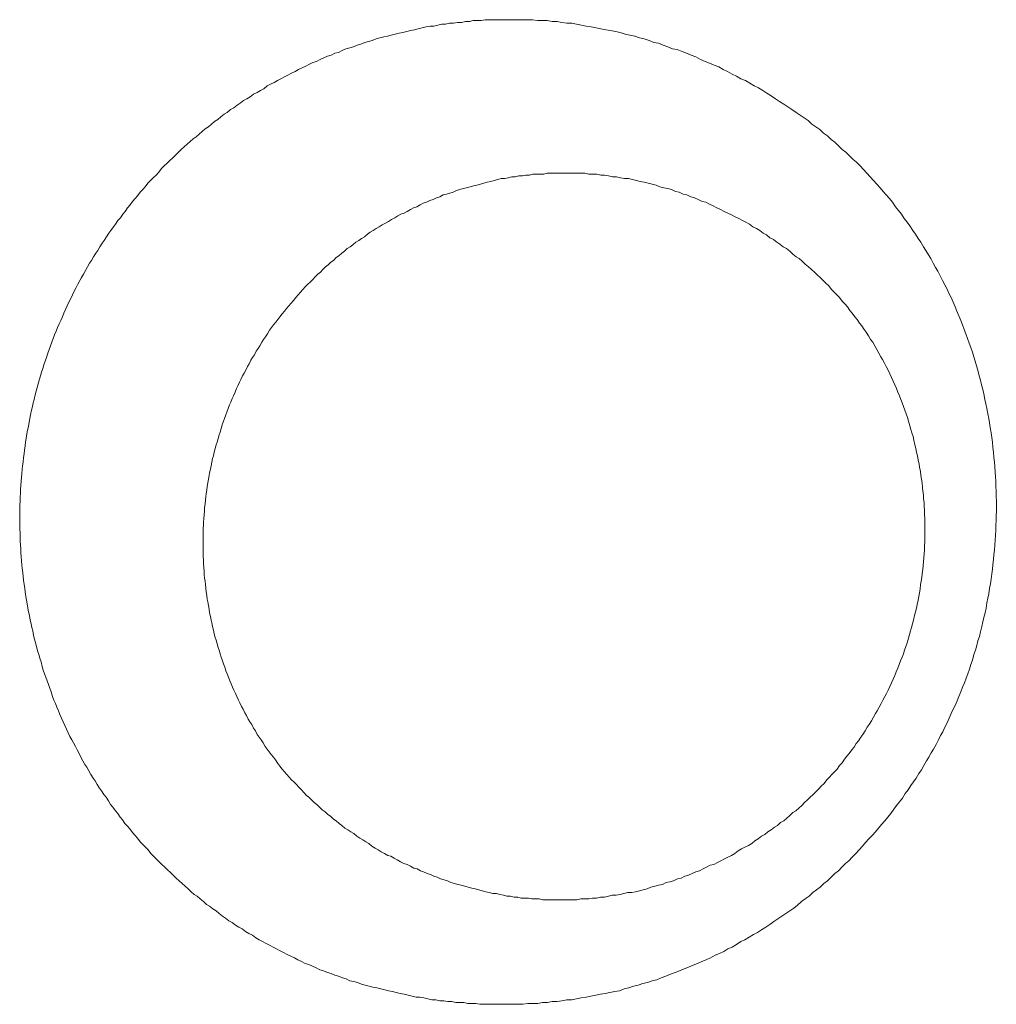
# Model space of a CAD drawing. Header units: millimetres. Extents: x -2274 to 12297, y -16157 to 26321.
# Tile 131 of 256: x -58.06 to -56.98, y -3940.37 to -3939.28. Entities that reach past the tile are written whole.
import ezdxf

# ---------------------------------------------------------------- set-up
doc = ezdxf.new("R2010")
doc.units = ezdxf.units.MM

msp = doc.modelspace()

# ---------------------------------------------------------------- linework, layer by layer
at = {"color": 253, "lineweight": 13}
for points in [[(-57.5475, -3940.368, 0), (-57.5519, -3940.368, 0), (-57.5563, -3940.367, 0), (-57.5607, -3940.367, 0), (-57.5651, -3940.367, 0), (-57.5695, -3940.366, 0), (-57.5739, -3940.366, 0), (-57.5783, -3940.366, 0), (-57.5827, -3940.365, 0), (-57.5871, -3940.365, 0), (-57.5915, -3940.364, 0), (-57.5959, -3940.364, 0), (-57.6003, -3940.363, 0), (-57.6047, -3940.363, 0), (-57.609, -3940.362, 0), (-57.6134, -3940.361, 0), (-57.6178, -3940.36, 0), (-57.6221, -3940.36, 0), (-57.6265, -3940.359, 0), (-57.6308, -3940.358, 0), (-57.6351, -3940.357, 0), (-57.6394, -3940.356, 0), (-57.6438, -3940.355, 0), (-57.6481, -3940.354, 0), (-57.6524, -3940.353, 0), (-57.6566, -3940.352, 0), (-57.6609, -3940.351, 0), (-57.6652, -3940.35, 0), (-57.6695, -3940.349, 0), (-57.6737, -3940.348, 0), (-57.6779, -3940.347, 0), (-57.6822, -3940.346, 0), (-57.6864, -3940.344, 0), (-57.6906, -3940.343, 0), (-57.6948, -3940.342, 0), (-57.699, -3940.34, 0), (-57.7031, -3940.339, 0), (-57.7073, -3940.337, 0), (-57.7114, -3940.336, 0), (-57.7155, -3940.334, 0), (-57.7197, -3940.333, 0), (-57.7238, -3940.331, 0), (-57.7278, -3940.33, 0), (-57.7319, -3940.328, 0), (-57.736, -3940.326, 0), (-57.74, -3940.324, 0), (-57.744, -3940.323, 0), (-57.748, -3940.321, 0), (-57.752, -3940.319, 0), (-57.756, -3940.317, 0), (-57.7599, -3940.315, 0), (-57.7639, -3940.313, 0), (-57.7678, -3940.311, 0), (-57.7717, -3940.309, 0), (-57.7756, -3940.307, 0), (-57.7794, -3940.305, 0), (-57.7833, -3940.303, 0), (-57.7871, -3940.301, 0), (-57.7909, -3940.299, 0), (-57.7947, -3940.297, 0), (-57.7985, -3940.295, 0), (-57.8022, -3940.292, 0), (-57.806, -3940.29, 0), (-57.8097, -3940.288, 0), (-57.8134, -3940.285, 0), (-57.8171, -3940.283, 0), (-57.8207, -3940.281, 0), (-57.8244, -3940.278, 0), (-57.828, -3940.276, 0), (-57.8316, -3940.273, 0), (-57.8351, -3940.271, 0), (-57.8387, -3940.268, 0), (-57.8422, -3940.265, 0), (-57.8457, -3940.263, 0), (-57.8492, -3940.26, 0), (-57.8527, -3940.258, 0), (-57.8561, -3940.255, 0), (-57.8595, -3940.252, 0), (-57.8629, -3940.249, 0), (-57.8663, -3940.247, 0), (-57.8696, -3940.244, 0), (-57.873, -3940.241, 0), (-57.8763, -3940.238, 0), (-57.8795, -3940.235, 0), (-57.8828, -3940.232, 0), (-57.886, -3940.229, 0), (-57.8892, -3940.226, 0), (-57.8924, -3940.223, 0), (-57.8955, -3940.22, 0), (-57.8987, -3940.217, 0), (-57.9018, -3940.214, 0), (-57.9048, -3940.211, 0), (-57.9079, -3940.208, 0), (-57.9109, -3940.205, 0), (-57.9139, -3940.202, 0), (-57.9169, -3940.198, 0), (-57.9198, -3940.195, 0), (-57.9228, -3940.192, 0), (-57.9256, -3940.189, 0), (-57.9285, -3940.185, 0), (-57.9313, -3940.182, 0), (-57.9342, -3940.179, 0), (-57.9369, -3940.175, 0), (-57.9397, -3940.172, 0), (-57.9424, -3940.169, 0), (-57.9451, -3940.165, 0), (-57.9478, -3940.162, 0), (-57.9504, -3940.158, 0), (-57.953, -3940.155, 0), (-57.9556, -3940.151, 0), (-57.9582, -3940.148, 0), (-57.9607, -3940.144, 0), (-57.9632, -3940.14, 0), (-57.9657, -3940.137, 0), (-57.9681, -3940.133, 0), (-57.9705, -3940.13, 0), (-57.9729, -3940.126, 0), (-57.9752, -3940.122, 0), (-57.9775, -3940.119, 0), (-57.9798, -3940.115, 0), (-57.9821, -3940.111, 0), (-57.9843, -3940.107, 0), (-57.9865, -3940.104, 0), (-57.9887, -3940.1, 0), (-57.9908, -3940.096, 0), (-57.9929, -3940.092, 0), (-57.995, -3940.088, 0), (-57.997, -3940.084, 0), (-57.999, -3940.08, 0), (-58.001, -3940.077, 0), (-58.0029, -3940.073, 0), (-58.0048, -3940.069, 0), (-58.0067, -3940.065, 0), (-58.0086, -3940.061, 0), (-58.0104, -3940.057, 0), (-58.0121, -3940.053, 0), (-58.0139, -3940.049, 0), (-58.0156, -3940.045, 0), (-58.0173, -3940.041, 0), (-58.0189, -3940.037, 0), (-58.0205, -3940.033, 0), (-58.0221, -3940.029, 0), (-58.0237, -3940.024, 0), (-58.0252, -3940.02, 0), (-58.0267, -3940.016, 0), (-58.0281, -3940.012, 0), (-58.0295, -3940.008, 0), (-58.0309, -3940.004, 0), (-58.0323, -3940, 0), (-58.0336, -3939.996, 0), (-58.0348, -3939.991, 0), (-58.0361, -3939.987, 0), (-58.0373, -3939.983, 0), (-58.0385, -3939.979, 0), (-58.0396, -3939.974, 0), (-58.0407, -3939.97, 0), (-58.0418, -3939.966, 0), (-58.0429, -3939.962, 0), (-58.0439, -3939.957, 0), (-58.0448, -3939.953, 0), (-58.0458, -3939.949, 0), (-58.0467, -3939.945, 0), (-58.0476, -3939.94, 0), (-58.0484, -3939.936, 0), (-58.0492, -3939.932, 0), (-58.05, -3939.927, 0), (-58.0507, -3939.923, 0), (-58.0514, -3939.919, 0), (-58.0521, -3939.914, 0), (-58.0527, -3939.91, 0), (-58.0533, -3939.906, 0), (-58.0539, -3939.901, 0), (-58.0544, -3939.897, 0), (-58.0549, -3939.893, 0), (-58.0554, -3939.888, 0), (-58.0558, -3939.884, 0), (-58.0562, -3939.88, 0), (-58.0565, -3939.875, 0), (-58.0569, -3939.871, 0), (-58.0571, -3939.867, 0), (-58.0574, -3939.862, 0), (-58.0576, -3939.858, 0), (-58.0578, -3939.853, 0), (-58.0579, -3939.849, 0), (-58.058, -3939.845, 0), (-58.0581, -3939.84, 0), (-58.0582, -3939.836, 0), (-58.0582, -3939.832, 0), (-58.0581, -3939.827, 0), (-58.0581, -3939.823, 0), (-58.058, -3939.818, 0), (-58.0578, -3939.814, 0), (-58.0577, -3939.81, 0), (-58.0575, -3939.805, 0), (-58.0572, -3939.801, 0), (-58.057, -3939.797, 0), (-58.0567, -3939.792, 0), (-58.0563, -3939.788, 0), (-58.0559, -3939.784, 0), (-58.0555, -3939.779, 0), (-58.0551, -3939.775, 0), (-58.0546, -3939.771, 0), (-58.0541, -3939.766, 0), (-58.0535, -3939.762, 0), (-58.053, -3939.758, 0), (-58.0523, -3939.753, 0), (-58.0517, -3939.749, 0), (-58.051, -3939.745, 0), (-58.0503, -3939.74, 0), (-58.0495, -3939.736, 0), (-58.0487, -3939.732, 0), (-58.0479, -3939.727, 0), (-58.0471, -3939.723, 0), (-58.0462, -3939.719, 0), (-58.0453, -3939.714, 0), (-58.0443, -3939.71, 0), (-58.0433, -3939.706, 0), (-58.0423, -3939.702, 0), (-58.0412, -3939.697, 0), (-58.0401, -3939.693, 0), (-58.039, -3939.689, 0), (-58.0379, -3939.685, 0), (-58.0367, -3939.681, 0), (-58.0354, -3939.676, 0), (-58.0342, -3939.672, 0), (-58.0329, -3939.668, 0), (-58.0316, -3939.664, 0), (-58.0302, -3939.66, 0), (-58.0288, -3939.656, 0), (-58.0274, -3939.651, 0), (-58.0259, -3939.647, 0), (-58.0244, -3939.643, 0), (-58.0229, -3939.639, 0), (-58.0214, -3939.635, 0), (-58.0198, -3939.631, 0), (-58.0182, -3939.627, 0), (-58.0165, -3939.623, 0), (-58.0148, -3939.619, 0), (-58.0131, -3939.615, 0), (-58.0113, -3939.611, 0), (-58.0096, -3939.607, 0), (-58.0078, -3939.603, 0), (-58.0059, -3939.599, 0), (-58.004, -3939.595, 0), (-58.0021, -3939.591, 0), (-58.0002, -3939.587, 0), (-57.9982, -3939.583, 0), (-57.9962, -3939.579, 0), (-57.9942, -3939.575, 0), (-57.9922, -3939.571, 0), (-57.9901, -3939.568, 0), (-57.9879, -3939.564, 0), (-57.9858, -3939.56, 0), (-57.9836, -3939.556, 0), (-57.9814, -3939.552, 0), (-57.9792, -3939.549, 0), (-57.9769, -3939.545, 0), (-57.9746, -3939.541, 0), (-57.9723, -3939.538, 0), (-57.9699, -3939.534, 0), (-57.9676, -3939.53, 0), (-57.9652, -3939.527, 0), (-57.9627, -3939.523, 0), (-57.9602, -3939.519, 0), (-57.9578, -3939.516, 0), (-57.9552, -3939.512, 0), (-57.9527, -3939.509, 0), (-57.9501, -3939.505, 0), (-57.9475, -3939.502, 0), (-57.9449, -3939.498, 0), (-57.9422, -3939.495, 0), (-57.9395, -3939.491, 0), (-57.9368, -3939.488, 0), (-57.9341, -3939.484, 0), (-57.9313, -3939.481, 0), (-57.9285, -3939.478, 0), (-57.9257, -3939.474, 0), (-57.9229, -3939.471, 0), (-57.92, -3939.468, 0), (-57.9171, -3939.464, 0), (-57.9142, -3939.461, 0), (-57.9112, -3939.458, 0), (-57.9082, -3939.455, 0), (-57.9053, -3939.452, 0), (-57.9022, -3939.448, 0), (-57.8992, -3939.445, 0), (-57.8961, -3939.442, 0), (-57.893, -3939.439, 0), (-57.8899, -3939.436, 0), (-57.8868, -3939.433, 0), (-57.8836, -3939.43, 0), (-57.8804, -3939.427, 0), (-57.8772, -3939.424, 0), (-57.8739, -3939.421, 0), (-57.8707, -3939.418, 0), (-57.8674, -3939.415, 0), (-57.8641, -3939.413, 0), (-57.8608, -3939.41, 0), (-57.8574, -3939.407, 0), (-57.854, -3939.404, 0), (-57.8506, -3939.402, 0), (-57.8472, -3939.399, 0), (-57.8438, -3939.396, 0), (-57.8403, -3939.394, 0), (-57.8368, -3939.391, 0), (-57.8333, -3939.388, 0), (-57.8298, -3939.386, 0), (-57.8263, -3939.383, 0), (-57.8227, -3939.381, 0), (-57.8191, -3939.378, 0), (-57.8155, -3939.376, 0), (-57.8119, -3939.373, 0), (-57.8082, -3939.371, 0), (-57.8045, -3939.369, 0), (-57.8009, -3939.366, 0), (-57.7971, -3939.364, 0), (-57.7934, -3939.362, 0), (-57.7897, -3939.36, 0), (-57.7859, -3939.357, 0), (-57.7821, -3939.355, 0), (-57.7783, -3939.353, 0), (-57.7745, -3939.351, 0), (-57.7707, -3939.349, 0), (-57.7669, -3939.347, 0), (-57.763, -3939.345, 0), (-57.7591, -3939.343, 0), (-57.7552, -3939.341, 0), (-57.7513, -3939.339, 0), (-57.7474, -3939.337, 0), (-57.7434, -3939.335, 0), (-57.7395, -3939.333, 0), (-57.7355, -3939.331, 0), (-57.7315, -3939.33, 0), (-57.7275, -3939.328, 0), (-57.7235, -3939.326, 0), (-57.7195, -3939.324, 0), (-57.7154, -3939.323, 0), (-57.7114, -3939.321, 0), (-57.7073, -3939.32, 0), (-57.7033, -3939.318, 0), (-57.6992, -3939.316, 0), (-57.6951, -3939.315, 0), (-57.691, -3939.314, 0), (-57.6868, -3939.312, 0), (-57.6827, -3939.311, 0), (-57.6786, -3939.309, 0), (-57.6744, -3939.308, 0), (-57.6702, -3939.307, 0), (-57.6661, -3939.305, 0), (-57.6619, -3939.304, 0), (-57.6577, -3939.303, 0), (-57.6535, -3939.302, 0), (-57.6493, -3939.301, 0), (-57.6451, -3939.3, 0), (-57.6408, -3939.299, 0), (-57.6366, -3939.298, 0), (-57.6323, -3939.297, 0), (-57.6281, -3939.296, 0), (-57.6238, -3939.295, 0), (-57.6196, -3939.294, 0), (-57.6153, -3939.293, 0), (-57.611, -3939.292, 0), (-57.6067, -3939.291, 0), (-57.6024, -3939.291, 0), (-57.5981, -3939.29, 0), (-57.5938, -3939.289, 0), (-57.5895, -3939.289, 0), (-57.5851, -3939.288, 0), (-57.5808, -3939.288, 0), (-57.5765, -3939.287, 0), (-57.5721, -3939.287, 0), (-57.5678, -3939.286, 0), (-57.5634, -3939.286, 0), (-57.5591, -3939.285, 0), (-57.5547, -3939.285, 0), (-57.5504, -3939.285, 0), (-57.546, -3939.284, 0), (-57.5416, -3939.284, 0), (-57.5372, -3939.284, 0), (-57.5329, -3939.284, 0), (-57.5285, -3939.284, 0), (-57.5241, -3939.284, 0), (-57.5197, -3939.284, 0), (-57.5153, -3939.284, 0)], [(-57.5153, -3939.284, 0), (-57.5099, -3939.284, 0), (-57.5046, -3939.284, 0), (-57.4992, -3939.284, 0), (-57.4938, -3939.284, 0), (-57.4884, -3939.285, 0), (-57.483, -3939.285, 0), (-57.4777, -3939.285, 0), (-57.4723, -3939.286, 0), (-57.4669, -3939.286, 0), (-57.4615, -3939.287, 0), (-57.4561, -3939.288, 0), (-57.4508, -3939.288, 0), (-57.4454, -3939.289, 0), (-57.44, -3939.29, 0), (-57.4347, -3939.291, 0), (-57.4293, -3939.292, 0), (-57.424, -3939.293, 0), (-57.4186, -3939.294, 0), (-57.4133, -3939.295, 0), (-57.408, -3939.296, 0), (-57.4027, -3939.297, 0), (-57.3973, -3939.298, 0), (-57.392, -3939.3, 0), (-57.3868, -3939.301, 0), (-57.3815, -3939.302, 0), (-57.3762, -3939.304, 0), (-57.371, -3939.305, 0), (-57.3657, -3939.307, 0), (-57.3605, -3939.309, 0), (-57.3553, -3939.31, 0), (-57.3501, -3939.312, 0), (-57.3449, -3939.314, 0), (-57.3397, -3939.316, 0), (-57.3346, -3939.317, 0), (-57.3294, -3939.319, 0), (-57.3243, -3939.321, 0), (-57.3192, -3939.323, 0), (-57.3141, -3939.325, 0), (-57.3091, -3939.328, 0), (-57.304, -3939.33, 0), (-57.299, -3939.332, 0), (-57.294, -3939.334, 0), (-57.289, -3939.336, 0), (-57.2841, -3939.339, 0), (-57.2792, -3939.341, 0), (-57.2742, -3939.344, 0), (-57.2694, -3939.346, 0), (-57.2645, -3939.349, 0), (-57.2597, -3939.351, 0), (-57.2549, -3939.354, 0), (-57.2501, -3939.357, 0), (-57.2453, -3939.359, 0), (-57.2406, -3939.362, 0), (-57.2359, -3939.365, 0), (-57.2313, -3939.368, 0), (-57.2266, -3939.371, 0), (-57.222, -3939.374, 0), (-57.2175, -3939.377, 0), (-57.2129, -3939.38, 0), (-57.2084, -3939.383, 0), (-57.2039, -3939.386, 0), (-57.1995, -3939.389, 0), (-57.1951, -3939.392, 0), (-57.1907, -3939.395, 0), (-57.1864, -3939.399, 0), (-57.1821, -3939.402, 0), (-57.1778, -3939.405, 0), (-57.1736, -3939.409, 0), (-57.1694, -3939.412, 0), (-57.1652, -3939.416, 0), (-57.1611, -3939.419, 0), (-57.1571, -3939.423, 0), (-57.153, -3939.427, 0), (-57.149, -3939.43, 0), (-57.1451, -3939.434, 0), (-57.1412, -3939.438, 0), (-57.1373, -3939.441, 0), (-57.1335, -3939.445, 0), (-57.1297, -3939.449, 0), (-57.126, -3939.453, 0), (-57.1223, -3939.457, 0), (-57.1187, -3939.461, 0), (-57.1151, -3939.465, 0), (-57.1115, -3939.469, 0), (-57.108, -3939.473, 0), (-57.1046, -3939.477, 0), (-57.1012, -3939.481, 0), (-57.0978, -3939.485, 0), (-57.0945, -3939.49, 0), (-57.0912, -3939.494, 0), (-57.088, -3939.498, 0), (-57.0848, -3939.503, 0), (-57.0816, -3939.507, 0), (-57.0786, -3939.511, 0), (-57.0755, -3939.516, 0), (-57.0725, -3939.52, 0), (-57.0696, -3939.525, 0), (-57.0667, -3939.529, 0), (-57.0638, -3939.534, 0), (-57.061, -3939.538, 0), (-57.0583, -3939.543, 0), (-57.0555, -3939.547, 0), (-57.0529, -3939.552, 0), (-57.0503, -3939.557, 0), (-57.0477, -3939.561, 0), (-57.0452, -3939.566, 0), (-57.0427, -3939.571, 0), (-57.0403, -3939.576, 0), (-57.0379, -3939.58, 0), (-57.0356, -3939.585, 0), (-57.0333, -3939.59, 0), (-57.0311, -3939.595, 0), (-57.0289, -3939.6, 0), (-57.0268, -3939.605, 0), (-57.0247, -3939.61, 0), (-57.0227, -3939.615, 0), (-57.0207, -3939.62, 0), (-57.0188, -3939.625, 0), (-57.0169, -3939.63, 0), (-57.0151, -3939.635, 0), (-57.0133, -3939.64, 0), (-57.0116, -3939.645, 0), (-57.0099, -3939.65, 0), (-57.0083, -3939.655, 0), (-57.0067, -3939.66, 0), (-57.0052, -3939.665, 0), (-57.0038, -3939.67, 0), (-57.0023, -3939.676, 0), (-57.001, -3939.681, 0), (-56.9997, -3939.686, 0), (-56.9984, -3939.691, 0), (-56.9972, -3939.696, 0), (-56.996, -3939.702, 0), (-56.9949, -3939.707, 0), (-56.9939, -3939.712, 0), (-56.9929, -3939.718, 0), (-56.9919, -3939.723, 0), (-56.991, -3939.728, 0), (-56.9902, -3939.733, 0), (-56.9893, -3939.739, 0), (-56.9886, -3939.744, 0), (-56.9879, -3939.749, 0), (-56.9873, -3939.755, 0), (-56.9867, -3939.76, 0), (-56.9861, -3939.766, 0), (-56.9856, -3939.771, 0), (-56.9852, -3939.776, 0), (-56.9848, -3939.782, 0), (-56.9845, -3939.787, 0), (-56.9842, -3939.792, 0), (-56.9839, -3939.798, 0), (-56.9838, -3939.803, 0), (-56.9836, -3939.809, 0), (-56.9835, -3939.814, 0), (-56.9835, -3939.819, 0), (-56.9835, -3939.825, 0), (-56.9836, -3939.83, 0), (-56.9837, -3939.835, 0), (-56.9839, -3939.841, 0), (-56.9841, -3939.846, 0), (-56.9844, -3939.852, 0), (-56.9847, -3939.857, 0), (-56.9851, -3939.862, 0), (-56.9856, -3939.868, 0), (-56.9861, -3939.873, 0), (-56.9866, -3939.878, 0), (-56.9872, -3939.884, 0), (-56.9878, -3939.889, 0), (-56.9885, -3939.894, 0), (-56.9893, -3939.9, 0), (-56.9901, -3939.905, 0), (-56.9909, -3939.91, 0), (-56.9918, -3939.916, 0), (-56.9928, -3939.921, 0), (-56.9938, -3939.926, 0), (-56.9948, -3939.932, 0), (-56.9959, -3939.937, 0), (-56.9971, -3939.942, 0), (-56.9983, -3939.947, 0), (-56.9996, -3939.952, 0), (-57.0009, -3939.958, 0), (-57.0022, -3939.963, 0), (-57.0037, -3939.968, 0), (-57.0051, -3939.973, 0), (-57.0066, -3939.978, 0), (-57.0082, -3939.983, 0), (-57.0098, -3939.989, 0), (-57.0115, -3939.994, 0), (-57.0132, -3939.999, 0), (-57.015, -3940.004, 0), (-57.0168, -3940.009, 0), (-57.0187, -3940.014, 0), (-57.0206, -3940.019, 0), (-57.0226, -3940.024, 0), (-57.0246, -3940.029, 0), (-57.0267, -3940.034, 0), (-57.0288, -3940.039, 0), (-57.0309, -3940.043, 0), (-57.0331, -3940.048, 0), (-57.0354, -3940.053, 0), (-57.0377, -3940.058, 0), (-57.04, -3940.063, 0), (-57.0424, -3940.068, 0), (-57.0449, -3940.072, 0), (-57.0473, -3940.077, 0), (-57.0499, -3940.082, 0), (-57.0525, -3940.087, 0), (-57.0551, -3940.091, 0), (-57.0577, -3940.096, 0), (-57.0605, -3940.1, 0), (-57.0632, -3940.105, 0), (-57.066, -3940.11, 0), (-57.0689, -3940.114, 0), (-57.0718, -3940.119, 0), (-57.0747, -3940.123, 0), (-57.0777, -3940.127, 0), (-57.0807, -3940.132, 0), (-57.0837, -3940.136, 0), (-57.0868, -3940.141, 0), (-57.09, -3940.145, 0), (-57.0932, -3940.149, 0), (-57.0964, -3940.153, 0), (-57.0997, -3940.158, 0), (-57.103, -3940.162, 0), (-57.1063, -3940.166, 0), (-57.1097, -3940.17, 0), (-57.1132, -3940.174, 0), (-57.1166, -3940.178, 0), (-57.1201, -3940.182, 0), (-57.1237, -3940.186, 0), (-57.1273, -3940.19, 0), (-57.1309, -3940.194, 0), (-57.1346, -3940.198, 0), (-57.1383, -3940.202, 0), (-57.142, -3940.206, 0), (-57.1458, -3940.21, 0), (-57.1496, -3940.213, 0), (-57.1534, -3940.217, 0), (-57.1573, -3940.221, 0), (-57.1612, -3940.224, 0), (-57.1652, -3940.228, 0), (-57.1692, -3940.232, 0), (-57.1732, -3940.235, 0), (-57.1772, -3940.239, 0), (-57.1813, -3940.242, 0), (-57.1854, -3940.245, 0), (-57.1896, -3940.249, 0), (-57.1938, -3940.252, 0), (-57.198, -3940.255, 0), (-57.2022, -3940.259, 0), (-57.2065, -3940.262, 0), (-57.2108, -3940.265, 0), (-57.2151, -3940.268, 0), (-57.2195, -3940.271, 0), (-57.2239, -3940.274, 0), (-57.2283, -3940.277, 0), (-57.2328, -3940.28, 0), (-57.2373, -3940.283, 0), (-57.2418, -3940.286, 0), (-57.2463, -3940.289, 0), (-57.2509, -3940.291, 0), (-57.2555, -3940.294, 0), (-57.2601, -3940.297, 0), (-57.2647, -3940.299, 0), (-57.2694, -3940.302, 0), (-57.2741, -3940.305, 0), (-57.2788, -3940.307, 0), (-57.2835, -3940.31, 0), (-57.2883, -3940.312, 0), (-57.2931, -3940.314, 0), (-57.2979, -3940.317, 0), (-57.3027, -3940.319, 0), (-57.3076, -3940.321, 0), (-57.3124, -3940.323, 0), (-57.3173, -3940.325, 0), (-57.3222, -3940.327, 0), (-57.3272, -3940.329, 0), (-57.3321, -3940.331, 0), (-57.3371, -3940.333, 0), (-57.3421, -3940.335, 0), (-57.3471, -3940.337, 0), (-57.3522, -3940.339, 0), (-57.3572, -3940.341, 0), (-57.3623, -3940.342, 0), (-57.3674, -3940.344, 0), (-57.3725, -3940.345, 0), (-57.3776, -3940.347, 0), (-57.3827, -3940.348, 0), (-57.3879, -3940.35, 0), (-57.3931, -3940.351, 0), (-57.3982, -3940.353, 0), (-57.4034, -3940.354, 0), (-57.4087, -3940.355, 0), (-57.4139, -3940.356, 0), (-57.4191, -3940.357, 0), (-57.4244, -3940.358, 0), (-57.4296, -3940.359, 0), (-57.4349, -3940.36, 0), (-57.4402, -3940.361, 0), (-57.4455, -3940.362, 0), (-57.4508, -3940.363, 0), (-57.4561, -3940.363, 0), (-57.4615, -3940.364, 0), (-57.4668, -3940.365, 0), (-57.4722, -3940.365, 0), (-57.4775, -3940.366, 0), (-57.4829, -3940.366, 0), (-57.4882, -3940.367, 0), (-57.4936, -3940.367, 0), (-57.499, -3940.367, 0), (-57.5044, -3940.368, 0), (-57.5098, -3940.368, 0), (-57.5151, -3940.368, 0), (-57.5205, -3940.368, 0), (-57.5259, -3940.368, 0), (-57.5313, -3940.368, 0), (-57.5367, -3940.368, 0), (-57.5421, -3940.368, 0), (-57.5475, -3940.368, 0)], [(-57.4541, -3939.453, 0), (-57.458, -3939.453, 0), (-57.462, -3939.453, 0), (-57.4659, -3939.453, 0), (-57.4698, -3939.453, 0), (-57.4738, -3939.453, 0), (-57.4777, -3939.453, 0), (-57.4816, -3939.454, 0), (-57.4855, -3939.454, 0), (-57.4895, -3939.454, 0), (-57.4934, -3939.454, 0), (-57.4973, -3939.455, 0), (-57.5012, -3939.455, 0), (-57.5051, -3939.456, 0), (-57.509, -3939.456, 0), (-57.5129, -3939.457, 0), (-57.5167, -3939.457, 0), (-57.5206, -3939.458, 0), (-57.5245, -3939.459, 0), (-57.5283, -3939.459, 0), (-57.5322, -3939.46, 0), (-57.536, -3939.461, 0), (-57.5398, -3939.462, 0), (-57.5437, -3939.463, 0), (-57.5475, -3939.464, 0), (-57.5513, -3939.465, 0), (-57.5551, -3939.466, 0), (-57.5589, -3939.467, 0), (-57.5626, -3939.468, 0), (-57.5664, -3939.469, 0), (-57.5701, -3939.47, 0), (-57.5739, -3939.471, 0), (-57.5776, -3939.472, 0), (-57.5813, -3939.474, 0), (-57.585, -3939.475, 0), (-57.5887, -3939.476, 0), (-57.5924, -3939.477, 0), (-57.596, -3939.479, 0), (-57.5997, -3939.48, 0), (-57.6033, -3939.482, 0), (-57.6069, -3939.483, 0), (-57.6105, -3939.485, 0), (-57.6141, -3939.486, 0), (-57.6177, -3939.488, 0), (-57.6212, -3939.49, 0), (-57.6248, -3939.491, 0), (-57.6283, -3939.493, 0), (-57.6318, -3939.495, 0), (-57.6353, -3939.497, 0), (-57.6387, -3939.498, 0), (-57.6422, -3939.5, 0), (-57.6456, -3939.502, 0), (-57.649, -3939.504, 0), (-57.6524, -3939.506, 0), (-57.6558, -3939.508, 0), (-57.6592, -3939.51, 0), (-57.6625, -3939.512, 0), (-57.6658, -3939.514, 0), (-57.6691, -3939.516, 0), (-57.6724, -3939.518, 0), (-57.6756, -3939.52, 0), (-57.6789, -3939.523, 0), (-57.6821, -3939.525, 0), (-57.6852, -3939.527, 0), (-57.6884, -3939.529, 0), (-57.6916, -3939.532, 0), (-57.6947, -3939.534, 0), (-57.6978, -3939.536, 0), (-57.7008, -3939.539, 0), (-57.7039, -3939.541, 0), (-57.7069, -3939.544, 0), (-57.7099, -3939.546, 0), (-57.7129, -3939.549, 0), (-57.7158, -3939.551, 0), (-57.7188, -3939.554, 0), (-57.7217, -3939.556, 0), (-57.7245, -3939.559, 0), (-57.7274, -3939.562, 0), (-57.7302, -3939.564, 0), (-57.733, -3939.567, 0), (-57.7358, -3939.57, 0), (-57.7385, -3939.573, 0), (-57.7413, -3939.575, 0), (-57.744, -3939.578, 0), (-57.7466, -3939.581, 0), (-57.7493, -3939.584, 0), (-57.7519, -3939.587, 0), (-57.7545, -3939.59, 0), (-57.757, -3939.593, 0), (-57.7596, -3939.596, 0), (-57.7621, -3939.599, 0), (-57.7645, -3939.602, 0), (-57.767, -3939.605, 0), (-57.7694, -3939.608, 0), (-57.7718, -3939.611, 0), (-57.7741, -3939.614, 0), (-57.7765, -3939.617, 0), (-57.7788, -3939.62, 0), (-57.781, -3939.623, 0), (-57.7833, -3939.626, 0), (-57.7855, -3939.63, 0), (-57.7876, -3939.633, 0), (-57.7898, -3939.636, 0), (-57.7919, -3939.639, 0), (-57.794, -3939.643, 0), (-57.796, -3939.646, 0), (-57.7981, -3939.649, 0), (-57.8, -3939.653, 0), (-57.802, -3939.656, 0), (-57.8039, -3939.659, 0), (-57.8058, -3939.663, 0), (-57.8077, -3939.666, 0), (-57.8095, -3939.67, 0), (-57.8113, -3939.673, 0), (-57.813, -3939.676, 0), (-57.8148, -3939.68, 0), (-57.8165, -3939.683, 0), (-57.8181, -3939.687, 0), (-57.8197, -3939.69, 0), (-57.8213, -3939.694, 0), (-57.8229, -3939.698, 0), (-57.8244, -3939.701, 0), (-57.8259, -3939.705, 0), (-57.8274, -3939.708, 0), (-57.8288, -3939.712, 0), (-57.8302, -3939.716, 0), (-57.8315, -3939.719, 0), (-57.8328, -3939.723, 0), (-57.8341, -3939.726, 0), (-57.8354, -3939.73, 0), (-57.8366, -3939.734, 0), (-57.8378, -3939.738, 0), (-57.8389, -3939.741, 0), (-57.84, -3939.745, 0), (-57.8411, -3939.749, 0), (-57.8421, -3939.752, 0), (-57.8431, -3939.756, 0), (-57.8441, -3939.76, 0), (-57.845, -3939.764, 0), (-57.8459, -3939.767, 0), (-57.8468, -3939.771, 0), (-57.8476, -3939.775, 0), (-57.8484, -3939.779, 0), (-57.8492, -3939.783, 0), (-57.8499, -3939.786, 0), (-57.8506, -3939.79, 0), (-57.8512, -3939.794, 0), (-57.8518, -3939.798, 0), (-57.8524, -3939.802, 0), (-57.8529, -3939.806, 0), (-57.8534, -3939.809, 0), (-57.8539, -3939.813, 0), (-57.8543, -3939.817, 0), (-57.8547, -3939.821, 0), (-57.855, -3939.825, 0), (-57.8553, -3939.829, 0), (-57.8556, -3939.833, 0), (-57.8559, -3939.837, 0), (-57.8561, -3939.84, 0), (-57.8562, -3939.844, 0), (-57.8564, -3939.848, 0), (-57.8565, -3939.852, 0), (-57.8565, -3939.856, 0), (-57.8565, -3939.86, 0), (-57.8565, -3939.864, 0), (-57.8565, -3939.868, 0), (-57.8564, -3939.871, 0), (-57.8562, -3939.875, 0), (-57.8561, -3939.879, 0), (-57.8559, -3939.883, 0), (-57.8556, -3939.887, 0), (-57.8554, -3939.891, 0), (-57.8551, -3939.895, 0), (-57.8547, -3939.899, 0), (-57.8543, -3939.902, 0), (-57.8539, -3939.906, 0), (-57.8534, -3939.91, 0), (-57.8529, -3939.914, 0), (-57.8524, -3939.918, 0), (-57.8518, -3939.922, 0), (-57.8512, -3939.925, 0), (-57.8506, -3939.929, 0), (-57.8499, -3939.933, 0), (-57.8492, -3939.937, 0), (-57.8484, -3939.941, 0), (-57.8476, -3939.945, 0), (-57.8468, -3939.948, 0), (-57.8459, -3939.952, 0), (-57.845, -3939.956, 0), (-57.8441, -3939.96, 0), (-57.8431, -3939.964, 0), (-57.8421, -3939.967, 0), (-57.841, -3939.971, 0), (-57.8399, -3939.975, 0), (-57.8388, -3939.978, 0), (-57.8377, -3939.982, 0), (-57.8365, -3939.986, 0), (-57.8352, -3939.99, 0), (-57.834, -3939.993, 0), (-57.8326, -3939.997, 0), (-57.8313, -3940.001, 0), (-57.8299, -3940.004, 0), (-57.8285, -3940.008, 0), (-57.8271, -3940.012, 0), (-57.8256, -3940.015, 0), (-57.824, -3940.019, 0), (-57.8225, -3940.022, 0), (-57.8209, -3940.026, 0), (-57.8193, -3940.029, 0), (-57.8176, -3940.033, 0), (-57.8159, -3940.036, 0), (-57.8141, -3940.04, 0), (-57.8124, -3940.043, 0), (-57.8105, -3940.047, 0), (-57.8087, -3940.05, 0), (-57.8068, -3940.054, 0), (-57.8049, -3940.057, 0), (-57.8029, -3940.06, 0), (-57.801, -3940.064, 0), (-57.7989, -3940.067, 0), (-57.7969, -3940.071, 0), (-57.7948, -3940.074, 0), (-57.7926, -3940.077, 0), (-57.7905, -3940.08, 0), (-57.7883, -3940.084, 0), (-57.786, -3940.087, 0), (-57.7838, -3940.09, 0), (-57.7814, -3940.093, 0), (-57.7791, -3940.096, 0), (-57.7767, -3940.099, 0), (-57.7743, -3940.103, 0), (-57.7719, -3940.106, 0), (-57.7694, -3940.109, 0), (-57.7669, -3940.112, 0), (-57.7643, -3940.115, 0), (-57.7617, -3940.118, 0), (-57.7591, -3940.121, 0), (-57.7565, -3940.123, 0), (-57.7538, -3940.126, 0), (-57.7511, -3940.129, 0), (-57.7483, -3940.132, 0), (-57.7455, -3940.135, 0), (-57.7427, -3940.138, 0), (-57.7399, -3940.14, 0), (-57.737, -3940.143, 0), (-57.7341, -3940.146, 0), (-57.7312, -3940.148, 0), (-57.7282, -3940.151, 0), (-57.7253, -3940.154, 0), (-57.7222, -3940.156, 0), (-57.7192, -3940.159, 0), (-57.7161, -3940.161, 0), (-57.713, -3940.164, 0), (-57.7099, -3940.166, 0), (-57.7068, -3940.169, 0), (-57.7036, -3940.171, 0), (-57.7004, -3940.174, 0), (-57.6972, -3940.176, 0), (-57.694, -3940.178, 0), (-57.6907, -3940.18, 0), (-57.6874, -3940.183, 0), (-57.6841, -3940.185, 0), (-57.6807, -3940.187, 0), (-57.6774, -3940.189, 0), (-57.674, -3940.191, 0), (-57.6706, -3940.194, 0), (-57.6672, -3940.196, 0), (-57.6637, -3940.198, 0), (-57.6603, -3940.2, 0), (-57.6568, -3940.202, 0), (-57.6533, -3940.204, 0), (-57.6498, -3940.205, 0), (-57.6463, -3940.207, 0), (-57.6427, -3940.209, 0), (-57.6391, -3940.211, 0), (-57.6355, -3940.213, 0), (-57.6319, -3940.214, 0), (-57.6283, -3940.216, 0), (-57.6247, -3940.218, 0), (-57.621, -3940.219, 0), (-57.6173, -3940.221, 0), (-57.6137, -3940.222, 0), (-57.61, -3940.224, 0), (-57.6063, -3940.225, 0), (-57.6025, -3940.227, 0), (-57.5988, -3940.228, 0), (-57.595, -3940.23, 0), (-57.5913, -3940.231, 0), (-57.5875, -3940.232, 0), (-57.5837, -3940.234, 0), (-57.5799, -3940.235, 0), (-57.5761, -3940.236, 0), (-57.5723, -3940.237, 0), (-57.5685, -3940.238, 0), (-57.5647, -3940.239, 0), (-57.5608, -3940.24, 0), (-57.557, -3940.241, 0), (-57.5531, -3940.242, 0), (-57.5492, -3940.243, 0), (-57.5454, -3940.244, 0), (-57.5415, -3940.245, 0), (-57.5376, -3940.246, 0), (-57.5337, -3940.246, 0), (-57.5298, -3940.247, 0), (-57.5259, -3940.248, 0), (-57.522, -3940.249, 0), (-57.5181, -3940.249, 0), (-57.5142, -3940.25, 0), (-57.5102, -3940.25, 0), (-57.5063, -3940.251, 0), (-57.5024, -3940.251, 0), (-57.4985, -3940.251, 0), (-57.4945, -3940.252, 0), (-57.4906, -3940.252, 0), (-57.4867, -3940.252, 0), (-57.4827, -3940.253, 0), (-57.4788, -3940.253, 0), (-57.4749, -3940.253, 0), (-57.4709, -3940.253, 0), (-57.467, -3940.253, 0)], [(-57.467, -3940.253, 0), (-57.4626, -3940.253, 0), (-57.4583, -3940.253, 0), (-57.4539, -3940.253, 0), (-57.4495, -3940.253, 0), (-57.4452, -3940.253, 0), (-57.4408, -3940.252, 0), (-57.4364, -3940.252, 0), (-57.4321, -3940.252, 0), (-57.4278, -3940.251, 0), (-57.4234, -3940.251, 0), (-57.4191, -3940.25, 0), (-57.4148, -3940.25, 0), (-57.4104, -3940.249, 0), (-57.4061, -3940.248, 0), (-57.4018, -3940.248, 0), (-57.3975, -3940.247, 0), (-57.3933, -3940.246, 0), (-57.389, -3940.245, 0), (-57.3847, -3940.245, 0), (-57.3805, -3940.244, 0), (-57.3762, -3940.243, 0), (-57.372, -3940.242, 0), (-57.3678, -3940.241, 0), (-57.3636, -3940.239, 0), (-57.3594, -3940.238, 0), (-57.3552, -3940.237, 0), (-57.351, -3940.236, 0), (-57.3469, -3940.234, 0), (-57.3427, -3940.233, 0), (-57.3386, -3940.232, 0), (-57.3345, -3940.23, 0), (-57.3304, -3940.229, 0), (-57.3263, -3940.227, 0), (-57.3223, -3940.226, 0), (-57.3182, -3940.224, 0), (-57.3142, -3940.222, 0), (-57.3102, -3940.221, 0), (-57.3062, -3940.219, 0), (-57.3023, -3940.217, 0), (-57.2983, -3940.215, 0), (-57.2944, -3940.214, 0), (-57.2905, -3940.212, 0), (-57.2866, -3940.21, 0), (-57.2828, -3940.208, 0), (-57.2789, -3940.206, 0), (-57.2751, -3940.204, 0), (-57.2713, -3940.202, 0), (-57.2676, -3940.199, 0), (-57.2638, -3940.197, 0), (-57.2601, -3940.195, 0), (-57.2564, -3940.193, 0), (-57.2527, -3940.191, 0), (-57.2491, -3940.188, 0), (-57.2455, -3940.186, 0), (-57.2419, -3940.183, 0), (-57.2383, -3940.181, 0), (-57.2348, -3940.178, 0), (-57.2313, -3940.176, 0), (-57.2278, -3940.173, 0), (-57.2243, -3940.171, 0), (-57.2209, -3940.168, 0), (-57.2175, -3940.166, 0), (-57.2141, -3940.163, 0), (-57.2108, -3940.16, 0), (-57.2075, -3940.157, 0), (-57.2042, -3940.155, 0), (-57.201, -3940.152, 0), (-57.1977, -3940.149, 0), (-57.1945, -3940.146, 0), (-57.1914, -3940.143, 0), (-57.1883, -3940.14, 0), (-57.1852, -3940.137, 0), (-57.1821, -3940.134, 0), (-57.1791, -3940.131, 0), (-57.1761, -3940.128, 0), (-57.1731, -3940.125, 0), (-57.1701, -3940.121, 0), (-57.1672, -3940.118, 0), (-57.1644, -3940.115, 0), (-57.1615, -3940.112, 0), (-57.1587, -3940.109, 0), (-57.156, -3940.105, 0), (-57.1532, -3940.102, 0), (-57.1505, -3940.098, 0), (-57.1479, -3940.095, 0), (-57.1453, -3940.092, 0), (-57.1427, -3940.088, 0), (-57.1401, -3940.085, 0), (-57.1376, -3940.081, 0), (-57.1351, -3940.078, 0), (-57.1327, -3940.074, 0), (-57.1303, -3940.071, 0), (-57.1279, -3940.067, 0), (-57.1256, -3940.063, 0), (-57.1233, -3940.06, 0), (-57.121, -3940.056, 0), (-57.1188, -3940.052, 0), (-57.1166, -3940.048, 0), (-57.1145, -3940.045, 0), (-57.1124, -3940.041, 0), (-57.1103, -3940.037, 0), (-57.1083, -3940.033, 0), (-57.1063, -3940.029, 0), (-57.1044, -3940.026, 0), (-57.1025, -3940.022, 0), (-57.1006, -3940.018, 0), (-57.0988, -3940.014, 0), (-57.097, -3940.01, 0), (-57.0953, -3940.006, 0), (-57.0936, -3940.002, 0), (-57.092, -3939.998, 0), (-57.0904, -3939.994, 0), (-57.0888, -3939.99, 0), (-57.0873, -3939.986, 0), (-57.0858, -3939.982, 0), (-57.0844, -3939.978, 0), (-57.083, -3939.974, 0), (-57.0816, -3939.97, 0), (-57.0803, -3939.965, 0), (-57.0791, -3939.961, 0), (-57.0779, -3939.957, 0), (-57.0767, -3939.953, 0), (-57.0756, -3939.949, 0), (-57.0745, -3939.945, 0), (-57.0734, -3939.94, 0), (-57.0724, -3939.936, 0), (-57.0715, -3939.932, 0), (-57.0706, -3939.928, 0), (-57.0697, -3939.923, 0), (-57.0689, -3939.919, 0), (-57.0682, -3939.915, 0), (-57.0674, -3939.911, 0), (-57.0668, -3939.906, 0), (-57.0661, -3939.902, 0), (-57.0655, -3939.898, 0), (-57.065, -3939.894, 0), (-57.0645, -3939.889, 0), (-57.0641, -3939.885, 0), (-57.0637, -3939.881, 0), (-57.0633, -3939.876, 0), (-57.063, -3939.872, 0), (-57.0627, -3939.868, 0), (-57.0625, -3939.863, 0), (-57.0623, -3939.859, 0), (-57.0622, -3939.855, 0), (-57.0621, -3939.85, 0), (-57.0621, -3939.846, 0), (-57.0621, -3939.842, 0), (-57.0621, -3939.837, 0), (-57.0622, -3939.833, 0), (-57.0624, -3939.829, 0), (-57.0626, -3939.824, 0), (-57.0628, -3939.82, 0), (-57.0631, -3939.816, 0), (-57.0635, -3939.811, 0), (-57.0638, -3939.807, 0), (-57.0643, -3939.803, 0), (-57.0648, -3939.799, 0), (-57.0653, -3939.794, 0), (-57.0659, -3939.79, 0), (-57.0665, -3939.786, 0), (-57.0671, -3939.781, 0), (-57.0679, -3939.777, 0), (-57.0686, -3939.773, 0), (-57.0694, -3939.769, 0), (-57.0703, -3939.764, 0), (-57.0712, -3939.76, 0), (-57.0721, -3939.756, 0), (-57.0731, -3939.752, 0), (-57.0742, -3939.747, 0), (-57.0752, -3939.743, 0), (-57.0764, -3939.739, 0), (-57.0775, -3939.735, 0), (-57.0788, -3939.731, 0), (-57.08, -3939.726, 0), (-57.0814, -3939.722, 0), (-57.0827, -3939.718, 0), (-57.0841, -3939.714, 0), (-57.0856, -3939.71, 0), (-57.0871, -3939.706, 0), (-57.0886, -3939.702, 0), (-57.0902, -3939.698, 0), (-57.0919, -3939.694, 0), (-57.0935, -3939.69, 0), (-57.0953, -3939.686, 0), (-57.097, -3939.682, 0), (-57.0989, -3939.678, 0), (-57.1007, -3939.674, 0), (-57.1026, -3939.67, 0), (-57.1046, -3939.666, 0), (-57.1066, -3939.662, 0), (-57.1086, -3939.658, 0), (-57.1107, -3939.655, 0), (-57.1129, -3939.651, 0), (-57.115, -3939.647, 0), (-57.1173, -3939.643, 0), (-57.1195, -3939.639, 0), (-57.1218, -3939.636, 0), (-57.1242, -3939.632, 0), (-57.1266, -3939.628, 0), (-57.1291, -3939.625, 0), (-57.1316, -3939.621, 0), (-57.1341, -3939.618, 0), (-57.1367, -3939.614, 0), (-57.1393, -3939.611, 0), (-57.142, -3939.607, 0), (-57.1447, -3939.604, 0), (-57.1474, -3939.6, 0), (-57.1502, -3939.597, 0), (-57.1531, -3939.594, 0), (-57.156, -3939.59, 0), (-57.1589, -3939.587, 0), (-57.1619, -3939.584, 0), (-57.1649, -3939.581, 0), (-57.1679, -3939.577, 0), (-57.171, -3939.574, 0), (-57.1741, -3939.571, 0), (-57.1773, -3939.568, 0), (-57.1805, -3939.565, 0), (-57.1837, -3939.562, 0), (-57.187, -3939.559, 0), (-57.1903, -3939.556, 0), (-57.1937, -3939.553, 0), (-57.197, -3939.55, 0), (-57.2004, -3939.547, 0), (-57.2039, -3939.545, 0), (-57.2074, -3939.542, 0), (-57.2109, -3939.539, 0), (-57.2144, -3939.536, 0), (-57.218, -3939.534, 0), (-57.2216, -3939.531, 0), (-57.2252, -3939.529, 0), (-57.2289, -3939.526, 0), (-57.2326, -3939.524, 0), (-57.2363, -3939.521, 0), (-57.24, -3939.519, 0), (-57.2438, -3939.516, 0), (-57.2476, -3939.514, 0), (-57.2514, -3939.512, 0), (-57.2553, -3939.509, 0), (-57.2591, -3939.507, 0), (-57.263, -3939.505, 0), (-57.2669, -3939.503, 0), (-57.2709, -3939.501, 0), (-57.2749, -3939.499, 0), (-57.2788, -3939.497, 0), (-57.2829, -3939.495, 0), (-57.2869, -3939.493, 0), (-57.2909, -3939.491, 0), (-57.295, -3939.489, 0), (-57.2991, -3939.487, 0), (-57.3032, -3939.485, 0), (-57.3073, -3939.484, 0), (-57.3115, -3939.482, 0), (-57.3156, -3939.48, 0), (-57.3198, -3939.479, 0), (-57.324, -3939.477, 0), (-57.3282, -3939.476, 0), (-57.3324, -3939.474, 0), (-57.3366, -3939.473, 0), (-57.3409, -3939.471, 0), (-57.3451, -3939.47, 0), (-57.3494, -3939.469, 0), (-57.3537, -3939.468, 0), (-57.358, -3939.466, 0), (-57.3623, -3939.465, 0), (-57.3666, -3939.464, 0), (-57.3709, -3939.463, 0), (-57.3753, -3939.462, 0), (-57.3796, -3939.461, 0), (-57.384, -3939.46, 0), (-57.3883, -3939.459, 0), (-57.3927, -3939.459, 0), (-57.397, -3939.458, 0), (-57.4014, -3939.457, 0), (-57.4058, -3939.457, 0), (-57.4102, -3939.456, 0), (-57.4146, -3939.455, 0), (-57.4189, -3939.455, 0), (-57.4233, -3939.454, 0), (-57.4277, -3939.454, 0), (-57.4321, -3939.454, 0), (-57.4365, -3939.453, 0), (-57.4409, -3939.453, 0), (-57.4453, -3939.453, 0), (-57.4497, -3939.453, 0), (-57.4541, -3939.453, 0)]]:
    msp.add_polyline3d(points, dxfattribs=at)

doc.saveas('drawing.dxf')
